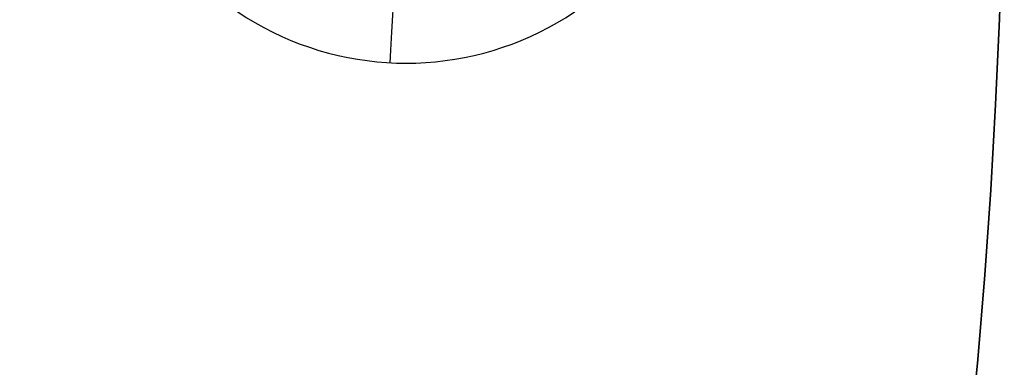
# Model space of a CAD drawing. Header units: centimetres. Extents: x -10.1 to 10.1, y -10.1 to 10.1.
# Tile 233 of 256: x 8.6 to 10.1, y -0.9 to -0.4. Entities that reach past the tile are written whole.
import ezdxf

# ---------------------------------------------------------------- set-up
doc = ezdxf.new("R2010")
doc.units = ezdxf.units.CM
doc.layers.add('Default', color=7, linetype='Continuous', true_color=0x000000)

msp = doc.modelspace()

# ---------------------------------------------------------------- linework, layer by layer
at = {"layer": 'Default', "extrusion": (0, 0, -1)}
for centre in [(0, 0, -0.1), (0, 0, 0.3)]:
    msp.add_arc(centre, 10.05, 180, 0, dxfattribs=at)
at = {"layer": 'Default'}
msp.add_arc((0, 0, -0.7), 10.05, 180, 0, dxfattribs=at)
at = {"layer": 'Default', "extrusion": (-7.22495e-08, 4.19516e-05, 1)}
msp.add_arc((9.15, 0, -0.7), 0.455, 179.9984, 0.0014, dxfattribs=at)
at = {"layer": 'Default', "extrusion": (-0.998543, 0.053958, -4.62328e-06)}
msp.add_arc((-0.0387, -0.54, -9.1367), 0.16, 216.8732, 270.0015, dxfattribs=at)

doc.saveas('drawing.dxf')
